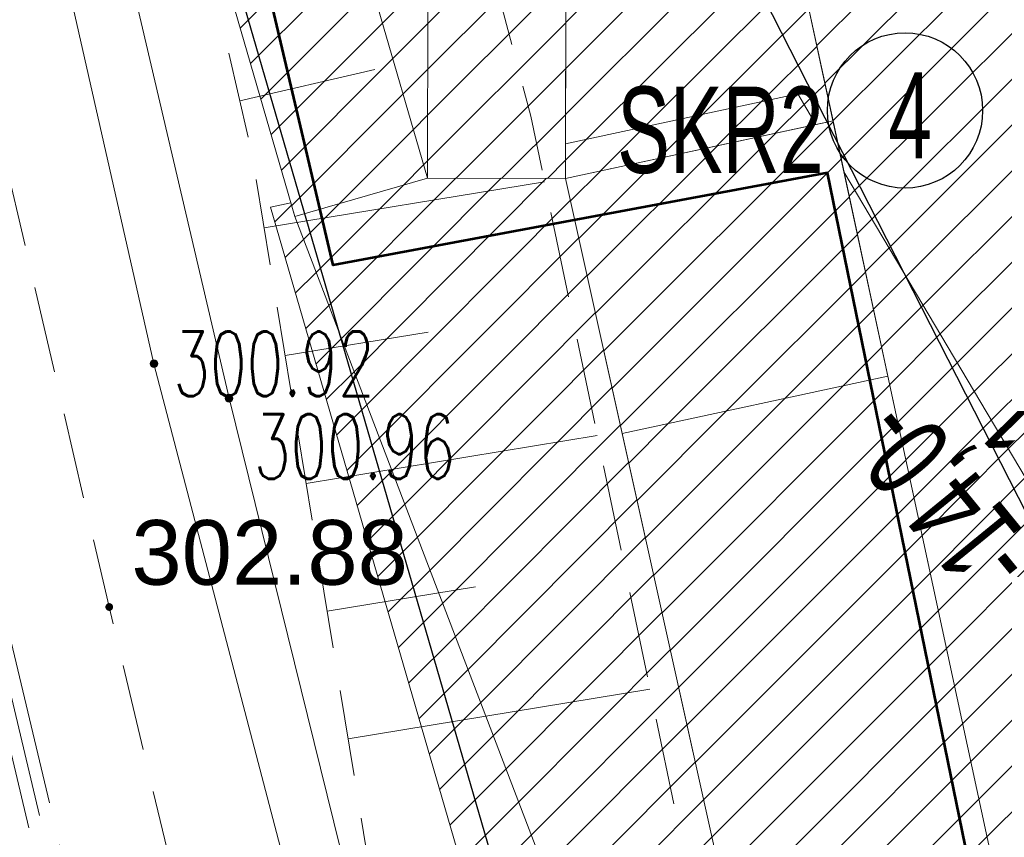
# Model space of a CAD drawing. Header units: metres. Extents: x 6567444 to 13135881, y 5574237 to 11149086.
# Tile 72 of 212: x 6567842 to 6567854, y 5574454 to 5574464. Entities that reach past the tile are written whole.
import ezdxf
from ezdxf.enums import TextEntityAlignment as Align

# ---------------------------------------------------------------- set-up
doc = ezdxf.new("R2010")
doc.units = ezdxf.units.M
for name, pattern in [('_MDCP$0$L_0_03', [1, 0.5, -0.5]), ('_MDCP$0$L_0_04', [1.5, 1, -0.5]), ('_MDCP$0$L_2_50', [2.5, 2, -0.5]), ('GE.I.6640.1.468.2024_MDCP_dodatkowe pomiary_12.03.2026$0$L_0_03', [1, 0.5, -0.5]), ('GE.I.6640.1.468.2024_MDCP_dodatkowe pomiary_12.03.2026$0$L_0_04', [1.5, 1, -0.5]), ('GE.I.6640.1.468.2024_MDCP_dodatkowe pomiary_12.03.2026$0$L_2_50', [2.5, 2, -0.5])]:
    doc.linetypes.add(name, pattern=pattern)
for name, color, linetype, lineweight in [('_MDCP$0$EGB_DzialkaEwidencyjna', 7, 'Continuous', 18), ('_MDCP$0$EGB_Klasouzytek', 92, 'Continuous', 18), ('_MDCP$0$EGB_KonturUzytkuGruntowego', 92, 'Continuous', 18), ('_MDCP$0$GES_PrzewodCieplowniczy', 212, 'Continuous', 18), ('_MDCP$0$GES_PrzewodElektroenergetyczny_Projektowany', 7, 'Continuous', 18), ('_MDCP$0$GES_Rzedna', 7, 'Continuous', 18), ('_MDCP$0$KR_ObiektKarto', 7, 'Continuous', 18), ('_MDCP$0$OT_Komunikacja', 7, 'Continuous', 18), ('_MDCP$0$OT_Skarpa', 7, 'Continuous', 18), ('_MDCP$0$OTRS', 7, 'Continuous', 13), ('_MDCP$0$OTRS_O', 7, 'Continuous', 20), ('_MDCP$0$Z_GRANICE SPRAWDZONE', 100, 'Continuous', 30), ('_TT_KAN_D_Opis_PKT_II', 7, 'Continuous', 30), ('GE.I.6640.1.468.2024_MDCP_dodatkowe pomiary_12.03.2026$0$EGB_DzialkaEwidencyjna', 7, 'Continuous', 18), ('GE.I.6640.1.468.2024_MDCP_dodatkowe pomiary_12.03.2026$0$EGB_Klasouzytek', 92, 'Continuous', 18), ('GE.I.6640.1.468.2024_MDCP_dodatkowe pomiary_12.03.2026$0$EGB_KonturUzytkuGruntowego', 92, 'Continuous', 18), ('GE.I.6640.1.468.2024_MDCP_dodatkowe pomiary_12.03.2026$0$GES_PrzewodCieplowniczy', 212, 'Continuous', 18), ('GE.I.6640.1.468.2024_MDCP_dodatkowe pomiary_12.03.2026$0$GES_PrzewodElektroenergetyczny_Projektowany', 7, 'Continuous', 18), ('GE.I.6640.1.468.2024_MDCP_dodatkowe pomiary_12.03.2026$0$GES_Rzedna', 7, 'Continuous', 18), ('GE.I.6640.1.468.2024_MDCP_dodatkowe pomiary_12.03.2026$0$KR_ObiektKarto', 7, 'Continuous', 18), ('GE.I.6640.1.468.2024_MDCP_dodatkowe pomiary_12.03.2026$0$OT_Komunikacja', 7, 'Continuous', 18), ('GE.I.6640.1.468.2024_MDCP_dodatkowe pomiary_12.03.2026$0$OT_Skarpa', 7, 'Continuous', 18), ('GE.I.6640.1.468.2024_MDCP_dodatkowe pomiary_12.03.2026$0$OTRS', 7, 'Continuous', 13), ('GE.I.6640.1.468.2024_MDCP_dodatkowe pomiary_12.03.2026$0$OTRS_O', 7, 'Continuous', 20), ('GE.I.6640.1.468.2024_MDCP_dodatkowe pomiary_12.03.2026$0$Z_GRANICE SPRAWDZONE', 100, 'Continuous', 30), ('PT-IE-001 PZT - instal. elektr XREFF$0$SEL_OPIS_legenda', 7, 'Continuous', 18)]:
    doc.layers.add(name, color=color, linetype=linetype, lineweight=lineweight)
doc.layers.add('FORMA - Arch 01 - PZT 1 Strefy', color=7, linetype='Continuous')
doc.layers.add('PT-IE-001 PZT - instal. elektr XREFF$0$SEL_sieci_kable_nN_oswietlenie', color=7, linetype='PT-IE-001 PZT - instal. elektr XREFF$0$SEL_eNN', lineweight=30, true_color=0xff7a7a)
doc.styles.add('_MDCP$0$BDOT', font='arial.ttf', dxfattribs={"width": 0.9})
doc.styles.add('_MDCP$0$STANDARD', font='simplex.shx')
doc.styles.add('GE.I.6640.1.468.2024_MDCP_dodatkowe pomiary_12.03.2026$0$BDOT', font='arial.ttf', dxfattribs={"width": 0.9})
doc.styles.add('GE.I.6640.1.468.2024_MDCP_dodatkowe pomiary_12.03.2026$0$STANDARD', font='simplex.shx')
doc.styles.add('PT-IE-001 PZT - instal. elektr XREFF$0$ARIAL', font='ARIALN.TTF', dxfattribs={"width": 0.8})
doc.styles.add('PT-IE-001 PZT - instal. elektr XREFF$0$ROMANS', font='ARIALN.TTF', dxfattribs={"width": 0.8})
doc.linetypes.add('PT-IE-001 PZT - instal. elektr XREFF$0$SEL_eNN', pattern='A,5,["eNN",PT-IE-001 PZT - instal. elektr XREFF$0$ARIAL,S=1,R=0,X=1.45,Y=0.25],5', length=10)
pattern_1 = [(45, (0, 0), (-0.2651650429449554, 0.2651650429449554), [])]

# ---------------------------------------------------------------- blocks, each defined once
blk = doc.blocks.new('_MDCP$0$other_SUPS01_02')
at = {"linetype": 'Continuous', "lineweight": 13}
blk.add_hatch(color=0, dxfattribs=at).paths.add_polyline_path([(0, -0.090553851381, 1), (0, 0.090553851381, 1)])
at = {"color": 0, "linetype": 'Continuous', "lineweight": 13}
blk.add_circle((0, 0), 0.090553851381, dxfattribs=at)
blk = doc.blocks.new('_MDCP$0$OTRS')
at = {"layer": '_MDCP$0$OTRS', "color": 0, "lineweight": -3, "const_width": 0.09}
blk.add_lwpolyline([(-0.045, 0, 1), (0.045, 0, 1)], format="xyb", close=True, dxfattribs=at)
at = {"layer": '_MDCP$0$OTRS_O', "color": 0, "style": '_MDCP$0$BDOT'}
blk.add_attdef('RZEDNA', (0.5138805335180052, 0.5151789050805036), '', height=1.5, dxfattribs=at)
blk = doc.blocks.new('_MDCP')
at = {"layer": '_MDCP$0$EGB_DzialkaEwidencyjna', "linetype": 'CONTINUOUS', "lineweight": 18}
for p, q in [((6567849.51, 5574552.26), (6567921.55, 5574569.11)), ((6567921.55, 5574569.11), (6567946.41, 5574443.1)), ((6567830.11, 5574547.72), (6567849.51, 5574552.26)), ((6567829, 5574518.49), (6567830.11, 5574547.72)), ((6567851.37, 5574441.53), (6567829, 5574518.49)), ((6567946.41, 5574443.1), (6567945.87, 5574426.93)), ((6567857.95, 5574413.39), (6567851.37, 5574441.53)), ((6567945.87, 5574426.93), (6567941.78, 5574411.28)), ((6567864.17, 5574367.81), (6567857.95, 5574413.39)), ((6567941.78, 5574411.28), (6567926.87, 5574389.48)), ((6567926.87, 5574389.48), (6567903.73, 5574376.76)), ((6567903.73, 5574376.76), (6567864.17, 5574367.81))]:
    blk.add_line(p, q, dxfattribs=at)
at = {"layer": '_MDCP$0$EGB_DzialkaEwidencyjna', "linetype": 'Continuous', "lineweight": 18}
blk.add_line((6567829.06977957, 5574518.249935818), (6567851.30022043, 5574441.770064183), dxfattribs=at)
at = {"layer": '_MDCP$0$EGB_Klasouzytek', "lineweight": 18}
blk.add_lwpolyline([(6567903.73, 5574376.76), (6567864.17, 5574367.81), (6567857.95, 5574413.39), (6567851.37, 5574441.53), (6567829, 5574518.49), (6567830.11, 5574547.72), (6567849.51, 5574552.26), (6567921.55, 5574569.11), (6567946.41, 5574443.1), (6567945.87, 5574426.93), (6567941.78, 5574411.28), (6567926.87, 5574389.48)], close=True, dxfattribs=at)
blk.add_lwpolyline([(6567843.287844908, 5574339.737509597), (6567840.22, 5574379.37), (6567837.969999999, 5574408.39), (6567824.54, 5574464.39), (6567815.07, 5574503.11), (6567813.39, 5574510.85), (6567812.91, 5574512.76), (6567809.639999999, 5574533.629999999), (6567810.66, 5574545.93), (6567811.96, 5574548.85), (6567814.7, 5574549.3), (6567819.81, 5574551.02), (6567841.639999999, 5574556.2), (6567848.19, 5574557.83), (6567849.51, 5574552.26), (6567830.11, 5574547.72), (6567829, 5574518.49), (6567851.37, 5574441.53), (6567857.95, 5574413.39), (6567862.49, 5574380.1), (6567864.17, 5574367.81), (6567869.98, 5574345.11), (6567862.17, 5574342.99), (6567862.140623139, 5574342.196567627)], dxfattribs=at)
at = {"layer": '_MDCP$0$EGB_KonturUzytkuGruntowego', "linetype": '_MDCP$0$L_0_03', "lineweight": 18, "flags": 128}
blk.add_lwpolyline([(6567864.17, 5574367.81), (6567862.49, 5574380.1), (6567857.95, 5574413.39), (6567851.37, 5574441.53), (6567829, 5574518.49), (6567830.11, 5574547.72), (6567849.51, 5574552.26), (6567921.55, 5574569.11), (6567946.41, 5574443.1), (6567945.87, 5574426.93), (6567941.78, 5574411.28), (6567926.87, 5574389.48), (6567903.73, 5574376.76)], close=True, dxfattribs=at)
at = {"layer": '_MDCP$0$EGB_KonturUzytkuGruntowego', "linetype": '_MDCP$0$L_0_03', "lineweight": 18}
blk.add_lwpolyline([(6567843.287844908, 5574339.737509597), (6567840.22, 5574379.37), (6567837.969999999, 5574408.39), (6567824.54, 5574464.39), (6567815.07, 5574503.11), (6567813.39, 5574510.85), (6567812.91, 5574512.76), (6567809.639999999, 5574533.629999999), (6567810.66, 5574545.93), (6567811.96, 5574548.85), (6567814.7, 5574549.3), (6567819.81, 5574551.02), (6567841.639999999, 5574556.2), (6567848.19, 5574557.83), (6567849.51, 5574552.26), (6567830.11, 5574547.72), (6567829, 5574518.49), (6567851.37, 5574441.53), (6567857.95, 5574413.39), (6567862.49, 5574380.1), (6567864.17, 5574367.81), (6567869.98, 5574345.11), (6567862.17, 5574342.99), (6567862.140623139, 5574342.196567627)], dxfattribs=at)
at = {"layer": '_MDCP$0$GES_PrzewodCieplowniczy', "color": 212, "linetype": 'Continuous', "lineweight": 18}
for points in [[(6567836.27, 5574514.58), (6567838.64, 5574502.84), (6567840.62, 5574493.53), (6567842.25, 5574485.64), (6567842.38, 5574485.02), (6567842.29, 5574484.77), (6567842.07, 5574484.59), (6567841.46, 5574484.45), (6567839.96, 5574484.11), (6567839.360000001, 5574483.95), (6567839.11, 5574483.75), (6567839.04, 5574483.46), (6567839.18, 5574482.9), (6567841.9, 5574471.209999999), (6567844.63, 5574459.56), (6567847.51, 5574447.9)], [(6567846.8, 5574448.34), (6567843.76, 5574459.959999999), (6567841.1, 5574471.68), (6567838.52, 5574483.39), (6567838.38, 5574483.97), (6567838.49, 5574484.23), (6567838.66, 5574484.42), (6567839.3, 5574484.57), (6567840.97, 5574484.92), (6567841.53, 5574485.04), (6567841.75, 5574485.21), (6567841.82, 5574485.48), (6567841.72, 5574486.09), (6567840.21, 5574493.419999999), (6567838.21, 5574503.22)]]:
    blk.add_lwpolyline(points, dxfattribs=at)
at = {"layer": '_MDCP$0$GES_PrzewodElektroenergetyczny_Projektowany', "color": 1, "linetype": '_MDCP$0$L_2_50', "lineweight": 18}
for points in [[(6567845.91, 5574440.13), (6567840.48, 5574462.92), (6567835.95, 5574481.129999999), (6567835.25, 5574484.59), (6567834.35, 5574491.04), (6567831.72, 5574502.84), (6567830.92, 5574506.11), (6567829.85, 5574510.82), (6567828.36, 5574518.08), (6567827.81, 5574522.92), (6567827.53, 5574530.32), (6567827.19, 5574535.47), (6567827.29, 5574541.46), (6567831.04, 5574547.22), (6567832.76, 5574549.39), (6567839.3, 5574558.64), (6567836.509999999, 5574574.32), (6567833.95, 5574575.55), (6567832.367556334, 5574576.68435375)], [(6567846.03, 5574440.28), (6567840.62, 5574462.96), (6567836.09, 5574481.17), (6567835.400000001, 5574484.61), (6567834.5, 5574491.07), (6567831.87, 5574502.87), (6567831.07, 5574506.14), (6567830, 5574510.85), (6567828.5, 5574518.11), (6567827.96, 5574522.93), (6567827.68, 5574530.33), (6567827.34, 5574535.47), (6567827.44, 5574541.42), (6567831.16, 5574547.14), (6567832.88, 5574549.3), (6567839.46, 5574558.6), (6567836.65, 5574574.42), (6567834.02, 5574575.68), (6567832.567287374, 5574576.721919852)], [(6567845.79, 5574439.99), (6567840.33, 5574462.89), (6567835.8, 5574481.1), (6567835.1, 5574484.56), (6567834.2, 5574491.02), (6567831.58, 5574502.8), (6567830.78, 5574506.07), (6567829.7, 5574510.79), (6567828.21, 5574518.06), (6567827.66, 5574522.91), (6567827.38, 5574530.31), (6567827.04, 5574535.46), (6567827.14, 5574541.51), (6567830.92, 5574547.31), (6567832.64, 5574549.49), (6567839.139999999, 5574558.67), (6567836.38, 5574574.22), (6567833.87, 5574575.419999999), (6567832.159804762, 5574576.645279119)]]:
    blk.add_lwpolyline(points, dxfattribs=at)
at = {"layer": '_MDCP$0$KR_ObiektKarto', "linetype": 'Continuous', "lineweight": 18, "flags": 128}
for points in [[(6567844.755459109, 5574463.006241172), (6567846.321827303, 5574463.371957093)], [(6567845.037224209, 5574461.533750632), (6567848.288235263, 5574462.067784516)], [(6567845.280366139, 5574460.053587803), (6567846.936883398, 5574460.325698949)], [(6567845.52350807, 5574458.573424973), (6567848.898566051, 5574459.127835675)], [(6567845.766650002, 5574457.093262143), (6567847.485190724, 5574457.375561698)], [(6567846.009791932, 5574455.613099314), (6567849.508896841, 5574456.187886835)]]:
    blk.add_lwpolyline(points, dxfattribs=at)
at = {"layer": '_MDCP$0$OT_Komunikacja', "color": 7, "linetype": '_MDCP$0$L_0_04', "lineweight": 18, "flags": 128}
blk.add_lwpolyline([(6567947.514999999, 5574455.697999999), (6567948.395999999, 5574450.424), (6567948.648, 5574448.731999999), (6567948.974999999, 5574446.476), (6567949.264999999, 5574444.281), (6567949.478, 5574440.508), (6567949.478, 5574438.827), (6567949.548, 5574436.345), (6567949.466, 5574434.494), (6567949.331, 5574431.506), (6567949.013000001, 5574428.567), (6567948.397, 5574424.452), (6567947.845, 5574421.592), (6567946.958, 5574417.848), (6567946.194, 5574415.206), (6567944.955, 5574411.463), (6567944.219999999, 5574409.565), (6567943.335, 5574407.431), (6567941.896, 5574404.446), (6567940.723, 5574402.331), (6567939.781000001, 5574400.677), (6567938.516, 5574398.665000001), (6567936.744, 5574396.084), (6567934.465, 5574393.243), (6567932.327, 5574390.844), (6567928.971, 5574387.543), (6567926.7, 5574385.54), (6567925.032, 5574384.195), (6567923.337, 5574382.935), (6567920.797, 5574381.179), (6567917.606, 5574379.366), (6567914.527, 5574377.737), (6567911.816, 5574376.502), (6567909.558, 5574375.579), (6567907.269, 5574374.816), (6567903.606, 5574373.672), (6567899.382, 5574372.527999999), (6567894.891, 5574371.274), (6567878.894, 5574366.917), (6567867.949, 5574363.87), (6567863.154, 5574362.61), (6567857.11, 5574361.35), (6567856.863, 5574364.456), (6567856.582, 5574368.038999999), (6567856.09, 5574372.83), (6567857, 5574372.9), (6567856.31, 5574378.9), (6567855.79, 5574382.87), (6567855.18, 5574386.83), (6567854.51, 5574390.76), (6567853.78, 5574394.71), (6567853.05, 5574398.63), (6567852.19, 5574402.6), (6567849.76, 5574413.26), (6567849.89, 5574414.22), (6567851.83, 5574414.670000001), (6567851.37, 5574416.66), (6567854.58, 5574417.419999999), (6567850.88, 5574432.39), (6567845.96, 5574431.22), (6567840.92, 5574450.67), (6567838.96, 5574456.25), (6567831.07, 5574490.06), (6567830.27, 5574495.98), (6567829, 5574501.83), (6567827.92, 5574506.7), (6567826.86, 5574511.56), (6567826.08, 5574515.52), (6567825.4, 5574519.47), (6567824.95, 5574522.44), (6567824.5, 5574526.43), (6567824.25, 5574529.43), (6567824.08, 5574532.42), (6567824.01, 5574536.4), (6567824.25, 5574539.41), (6567825.44, 5574545.289999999), (6567826.09, 5574547.18), (6567826.92, 5574548.98), (6567827.87, 5574550.709999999), (6567829, 5574552.37), (6567849.24, 5574556.86), (6567847.84, 5574562.43), (6567850.42, 5574563.07), (6567851, 5574562.82), (6567857.08, 5574558.64), (6567878.36, 5574563.51), (6567907.320000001, 5574570.28), (6567907.730000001, 5574567.88), (6567878.940000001, 5574561.2), (6567857.62, 5574556.33), (6567833.070000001, 5574550.68), (6567832.17, 5574550.48), (6567830.79, 5574549.8), (6567829.67, 5574548.79), (6567828.68, 5574547.02), (6567827.68, 5574544.22), (6567827.06, 5574541.370000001), (6567826.61, 5574538.33), (6567826.47, 5574535.3), (6567826.62, 5574531.27), (6567826.93, 5574527.32), (6567827.29, 5574523.8), (6567827.81, 5574520.339999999), (6567828.64, 5574515.44), (6567829.22, 5574512.47), (6567831.34, 5574502.7), (6567832, 5574502.039999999), (6567832.86, 5574501.86), (6567835.48, 5574490.39), (6567838.69, 5574476.72), (6567840.940000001, 5574477.22), (6567842.1, 5574472.29), (6567839.84, 5574471.76), (6567843.24, 5574457.14), (6567846.41, 5574443.89), (6567846.820000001, 5574442.27), (6567847.04, 5574441.61), (6567847.42, 5574441.08), (6567847.97, 5574440.71), (6567848.63, 5574440.56), (6567849.32, 5574440.61), (6567851.190000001, 5574441.04), (6567854.02, 5574429.39), (6567857.72, 5574414.07), (6567855.38, 5574413.53), (6567854.43, 5574412.7), (6567853.63, 5574411.68), (6567853.17, 5574410.72), (6567853.12, 5574409.71), (6567854.26, 5574404.84), (6567855.509999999, 5574398.999999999), (6567857.01, 5574391.2), (6567857.79, 5574386.18), (6567858.35, 5574382.209999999), (6567859.019999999, 5574377.27), (6567859.909, 5574368.887000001), (6567860.055, 5574367.78), (6567860.402, 5574366.895), (6567861.348, 5574365.757), (6567862.743, 5574365.112), (6567863.812, 5574364.983), (6567864.873, 5574365.082), (6567875.385, 5574368.045), (6567887.169, 5574371.344), (6567894.86, 5574373.433), (6567904.193, 5574375.979), (6567909.985999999, 5574377.842), (6567913.714, 5574379.575), (6567916.29, 5574380.93), (6567919.833, 5574382.929), (6567921.94, 5574384.464999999), (6567924.837, 5574386.597), (6567926.974, 5574388.488), (6567928.91, 5574390.272999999), (6567932.797, 5574394.443), (6567936.263, 5574399.014), (6567938.789, 5574403.047), (6567940.718999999, 5574406.619000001), (6567942.6, 5574410.97), (6567944.237, 5574415.951), (6567945.095, 5574418.932000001), (6567946.005, 5574422.667), (6567946.916, 5574428.255), (6567947.357, 5574433.537), (6567947.446000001, 5574438.626), (6567947.184, 5574444.294), (6567946.685, 5574448.233), (6567946.053999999, 5574452.175), (6567945.029, 5574458.386), (6567942.855999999, 5574469.729), (6567945.871, 5574465.435)], close=True, dxfattribs=at)
at = {"layer": '_MDCP$0$OT_Skarpa', "color": 7, "linetype": '_MDCP$0$L_0_04', "lineweight": 18, "flags": 128}
blk.add_lwpolyline([(6567836.9, 5574495.68), (6567838.52, 5574491.11), (6567840.59, 5574480.86), (6567843.46, 5574480.36), (6567848.13, 5574462.83), (6567851.9, 5574444.67), (6567858.01, 5574426.68), (6567860.79, 5574412.31), (6567856.48, 5574410.59), (6567857.58, 5574403.57), (6567859.68, 5574394.97), (6567860.62, 5574385.5), (6567861.58, 5574370.45), (6567862.01, 5574368.01), (6567863.53, 5574367.38), (6567863.13, 5574366.000000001), (6567861.59, 5574366.75), (6567860.54, 5574368.19), (6567859.27, 5574379.76), (6567857.79, 5574389.9), (6567858.03, 5574391.999999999), (6567857.57, 5574394.08), (6567856.6, 5574396.01), (6567853.99, 5574408.75), (6567853.94, 5574410.45), (6567854.9, 5574412.03), (6567856.04, 5574412.96), (6567858.35, 5574413.64), (6567855.26, 5574426.790000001), (6567851.62, 5574441.379999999), (6567849.42, 5574443.2), (6567847.400000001, 5574447.15), (6567844.89, 5574462.43), (6567841.18, 5574478.32), (6567838.55, 5574479.72), (6567836.83, 5574487.4), (6567833.76, 5574501.749999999)], close=True, dxfattribs=at)
at = {"layer": '_MDCP$0$Z_GRANICE SPRAWDZONE', "linetype": 'ByBlock', "flags": 128}
blk.add_lwpolyline([(6567830.11, 5574547.72), (6567849.5308851, 5574552.261874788), (6567921.55, 5574569.11), (6567946.41, 5574443.1), (6567945.87, 5574426.93), (6567941.769343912, 5574411.258191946), (6567926.87, 5574389.48), (6567903.73, 5574376.76), (6567864.17, 5574367.81), (6567857.95, 5574413.39), (6567851.37, 5574441.53), (6567829, 5574518.49), (6567830.11, 5574547.72)], dxfattribs=at)
at = {"layer": '_MDCP$0$GES_Rzedna', "color": 212, "linetype": 'Continuous', "xscale": 0.5, "yscale": 0.5, "zscale": 0.5}
for p in [(6567843.76, 5574459.959999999), (6567844.63, 5574459.56)]:
    blk.add_blockref('_MDCP$0$other_SUPS01_02', p, dxfattribs=at)
at = {"layer": '_MDCP$0$OTRS', "xscale": 0.5, "yscale": 0.5, "zscale": 0.5}
blk.add_blockref('_MDCP$0$OTRS', (6567843.242, 5574457.14, 302.88), dxfattribs=at).add_auto_attribs({'RZEDNA': '302.88'})
at = {"layer": '_MDCP$0$GES_Rzedna', "color": 212, "lineweight": 15, "style": '_MDCP$0$STANDARD', "width": 0.66}
for s, p in [('300.92', (6567843.985, 5574459.959999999)), ('300.96', (6567844.918927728, 5574458.999485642))]:
    blk.add_text(s, height=0.75, dxfattribs=at).set_placement(p, align=Align.MIDDLE_LEFT)
blk = doc.blocks.new('GE.I.6640.1.468.2024_MDCP_dodatkowe pomiary_12.03.2026$0$other_SUPS01_02')
at = {"linetype": 'Continuous', "lineweight": 13}
blk.add_hatch(color=0, dxfattribs=at).paths.add_polyline_path([(0, -0.090553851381, 1), (0, 0.090553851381, 1)])
at = {"color": 0, "linetype": 'Continuous', "lineweight": 13}
blk.add_circle((0, 0), 0.090553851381, dxfattribs=at)
blk = doc.blocks.new('GE.I.6640.1.468.2024_MDCP_dodatkowe pomiary_12.03.2026$0$OTRS')
at = {"layer": 'GE.I.6640.1.468.2024_MDCP_dodatkowe pomiary_12.03.2026$0$OTRS', "color": 0, "lineweight": -3, "const_width": 0.09}
blk.add_lwpolyline([(-0.045, 0, 1), (0.045, 0, 1)], format="xyb", close=True, dxfattribs=at)
at = {"layer": 'GE.I.6640.1.468.2024_MDCP_dodatkowe pomiary_12.03.2026$0$OTRS_O', "color": 0, "style": 'GE.I.6640.1.468.2024_MDCP_dodatkowe pomiary_12.03.2026$0$BDOT'}
blk.add_attdef('RZEDNA', (0.5138805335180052, 0.5151789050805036), '', height=1.5, dxfattribs=at)
blk = doc.blocks.new('GE.I.6640.1.468.2024_MDCP_dodatkowe pomiary_12.03.2026')
at = {"layer": 'GE.I.6640.1.468.2024_MDCP_dodatkowe pomiary_12.03.2026$0$EGB_DzialkaEwidencyjna', "linetype": 'CONTINUOUS', "lineweight": 18}
for p, q in [((6567849.51, 5574552.26), (6567921.55, 5574569.11)), ((6567921.55, 5574569.11), (6567946.41, 5574443.1)), ((6567830.11, 5574547.72), (6567849.51, 5574552.26)), ((6567829, 5574518.49), (6567830.11, 5574547.72)), ((6567851.37, 5574441.53), (6567829, 5574518.49)), ((6567946.41, 5574443.1), (6567945.87, 5574426.93)), ((6567857.95, 5574413.39), (6567851.37, 5574441.53)), ((6567945.87, 5574426.93), (6567941.78, 5574411.28)), ((6567864.17, 5574367.81), (6567857.95, 5574413.39)), ((6567941.78, 5574411.28), (6567926.87, 5574389.48)), ((6567926.87, 5574389.48), (6567903.73, 5574376.76)), ((6567903.73, 5574376.76), (6567864.17, 5574367.81))]:
    blk.add_line(p, q, dxfattribs=at)
at = {"layer": 'GE.I.6640.1.468.2024_MDCP_dodatkowe pomiary_12.03.2026$0$EGB_DzialkaEwidencyjna', "linetype": 'Continuous', "lineweight": 18}
blk.add_line((6567829.06977957, 5574518.249935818), (6567851.30022043, 5574441.770064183), dxfattribs=at)
at = {"layer": 'GE.I.6640.1.468.2024_MDCP_dodatkowe pomiary_12.03.2026$0$EGB_Klasouzytek', "lineweight": 18}
blk.add_lwpolyline([(6567903.73, 5574376.76), (6567864.17, 5574367.81), (6567857.95, 5574413.39), (6567851.37, 5574441.53), (6567829, 5574518.49), (6567830.11, 5574547.72), (6567849.51, 5574552.26), (6567921.55, 5574569.11), (6567946.41, 5574443.1), (6567945.87, 5574426.93), (6567941.78, 5574411.28), (6567926.87, 5574389.48)], close=True, dxfattribs=at)
blk.add_lwpolyline([(6567843.287844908, 5574339.737509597), (6567840.22, 5574379.37), (6567837.969999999, 5574408.39), (6567824.54, 5574464.39), (6567815.07, 5574503.11), (6567813.39, 5574510.85), (6567812.91, 5574512.76), (6567809.639999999, 5574533.629999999), (6567810.66, 5574545.93), (6567811.96, 5574548.85), (6567814.7, 5574549.3), (6567819.81, 5574551.02), (6567841.639999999, 5574556.2), (6567848.19, 5574557.83), (6567849.51, 5574552.26), (6567830.11, 5574547.72), (6567829, 5574518.49), (6567851.37, 5574441.53), (6567857.95, 5574413.39), (6567862.49, 5574380.1), (6567864.17, 5574367.81), (6567869.98, 5574345.11), (6567862.17, 5574342.99), (6567862.140623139, 5574342.196567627)], dxfattribs=at)
at = {"layer": 'GE.I.6640.1.468.2024_MDCP_dodatkowe pomiary_12.03.2026$0$EGB_KonturUzytkuGruntowego', "linetype": 'GE.I.6640.1.468.2024_MDCP_dodatkowe pomiary_12.03.2026$0$L_0_03', "lineweight": 18, "flags": 128}
blk.add_lwpolyline([(6567864.17, 5574367.81), (6567862.49, 5574380.1), (6567857.95, 5574413.39), (6567851.37, 5574441.53), (6567829, 5574518.49), (6567830.11, 5574547.72), (6567849.51, 5574552.26), (6567921.55, 5574569.11), (6567946.41, 5574443.1), (6567945.87, 5574426.93), (6567941.78, 5574411.28), (6567926.87, 5574389.48), (6567903.73, 5574376.76)], close=True, dxfattribs=at)
at = {"layer": 'GE.I.6640.1.468.2024_MDCP_dodatkowe pomiary_12.03.2026$0$EGB_KonturUzytkuGruntowego', "linetype": 'GE.I.6640.1.468.2024_MDCP_dodatkowe pomiary_12.03.2026$0$L_0_03', "lineweight": 18}
blk.add_lwpolyline([(6567843.287844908, 5574339.737509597), (6567840.22, 5574379.37), (6567837.969999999, 5574408.39), (6567824.54, 5574464.39), (6567815.07, 5574503.11), (6567813.39, 5574510.85), (6567812.91, 5574512.76), (6567809.639999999, 5574533.629999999), (6567810.66, 5574545.93), (6567811.96, 5574548.85), (6567814.7, 5574549.3), (6567819.81, 5574551.02), (6567841.639999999, 5574556.2), (6567848.19, 5574557.83), (6567849.51, 5574552.26), (6567830.11, 5574547.72), (6567829, 5574518.49), (6567851.37, 5574441.53), (6567857.95, 5574413.39), (6567862.49, 5574380.1), (6567864.17, 5574367.81), (6567869.98, 5574345.11), (6567862.17, 5574342.99), (6567862.140623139, 5574342.196567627)], dxfattribs=at)
at = {"layer": 'GE.I.6640.1.468.2024_MDCP_dodatkowe pomiary_12.03.2026$0$GES_PrzewodCieplowniczy', "color": 212, "linetype": 'Continuous', "lineweight": 18}
for points in [[(6567836.27, 5574514.58), (6567838.64, 5574502.84), (6567840.62, 5574493.53), (6567842.25, 5574485.64), (6567842.38, 5574485.02), (6567842.29, 5574484.77), (6567842.07, 5574484.59), (6567841.46, 5574484.45), (6567839.96, 5574484.11), (6567839.360000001, 5574483.95), (6567839.11, 5574483.75), (6567839.04, 5574483.46), (6567839.18, 5574482.9), (6567841.9, 5574471.209999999), (6567844.63, 5574459.56), (6567847.51, 5574447.9)], [(6567846.8, 5574448.34), (6567843.76, 5574459.959999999), (6567841.1, 5574471.68), (6567838.52, 5574483.39), (6567838.38, 5574483.97), (6567838.49, 5574484.23), (6567838.66, 5574484.42), (6567839.3, 5574484.57), (6567840.97, 5574484.92), (6567841.53, 5574485.04), (6567841.75, 5574485.21), (6567841.82, 5574485.48), (6567841.72, 5574486.09), (6567840.21, 5574493.419999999), (6567838.21, 5574503.22)]]:
    blk.add_lwpolyline(points, dxfattribs=at)
at = {"layer": 'GE.I.6640.1.468.2024_MDCP_dodatkowe pomiary_12.03.2026$0$GES_PrzewodElektroenergetyczny_Projektowany', "color": 1, "linetype": 'GE.I.6640.1.468.2024_MDCP_dodatkowe pomiary_12.03.2026$0$L_2_50', "lineweight": 18}
for points in [[(6567845.91, 5574440.13), (6567840.48, 5574462.92), (6567835.95, 5574481.129999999), (6567835.25, 5574484.59), (6567834.35, 5574491.04), (6567831.72, 5574502.84), (6567830.92, 5574506.11), (6567829.85, 5574510.82), (6567828.36, 5574518.08), (6567827.81, 5574522.92), (6567827.53, 5574530.32), (6567827.19, 5574535.47), (6567827.29, 5574541.46), (6567831.04, 5574547.22), (6567832.76, 5574549.39), (6567839.3, 5574558.64), (6567836.509999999, 5574574.32), (6567833.95, 5574575.55), (6567832.367556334, 5574576.68435375)], [(6567846.03, 5574440.28), (6567840.62, 5574462.96), (6567836.09, 5574481.17), (6567835.400000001, 5574484.61), (6567834.5, 5574491.07), (6567831.87, 5574502.87), (6567831.07, 5574506.14), (6567830, 5574510.85), (6567828.5, 5574518.11), (6567827.96, 5574522.93), (6567827.68, 5574530.33), (6567827.34, 5574535.47), (6567827.44, 5574541.42), (6567831.16, 5574547.14), (6567832.88, 5574549.3), (6567839.46, 5574558.6), (6567836.65, 5574574.42), (6567834.02, 5574575.68), (6567832.567287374, 5574576.721919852)], [(6567845.79, 5574439.99), (6567840.33, 5574462.89), (6567835.8, 5574481.1), (6567835.1, 5574484.56), (6567834.2, 5574491.02), (6567831.58, 5574502.8), (6567830.78, 5574506.07), (6567829.7, 5574510.79), (6567828.21, 5574518.06), (6567827.66, 5574522.91), (6567827.38, 5574530.31), (6567827.04, 5574535.46), (6567827.14, 5574541.51), (6567830.92, 5574547.31), (6567832.64, 5574549.49), (6567839.139999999, 5574558.67), (6567836.38, 5574574.22), (6567833.87, 5574575.419999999), (6567832.159804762, 5574576.645279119)]]:
    blk.add_lwpolyline(points, dxfattribs=at)
at = {"layer": 'GE.I.6640.1.468.2024_MDCP_dodatkowe pomiary_12.03.2026$0$KR_ObiektKarto', "linetype": 'Continuous', "lineweight": 18, "flags": 128}
for points in [[(6567844.755459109, 5574463.006241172), (6567846.321827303, 5574463.371957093)], [(6567845.037224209, 5574461.533750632), (6567848.288235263, 5574462.067784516)], [(6567845.280366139, 5574460.053587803), (6567846.936883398, 5574460.325698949)], [(6567845.52350807, 5574458.573424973), (6567848.898566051, 5574459.127835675)], [(6567845.766650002, 5574457.093262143), (6567847.485190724, 5574457.375561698)], [(6567846.009791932, 5574455.613099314), (6567849.508896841, 5574456.187886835)]]:
    blk.add_lwpolyline(points, dxfattribs=at)
at = {"layer": 'GE.I.6640.1.468.2024_MDCP_dodatkowe pomiary_12.03.2026$0$OT_Komunikacja', "color": 7, "linetype": 'GE.I.6640.1.468.2024_MDCP_dodatkowe pomiary_12.03.2026$0$L_0_04', "lineweight": 18, "flags": 128}
blk.add_lwpolyline([(6567947.514999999, 5574455.697999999), (6567948.395999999, 5574450.424), (6567948.648, 5574448.731999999), (6567948.974999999, 5574446.476), (6567949.264999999, 5574444.281), (6567949.478, 5574440.508), (6567949.478, 5574438.827), (6567949.548, 5574436.345), (6567949.466, 5574434.494), (6567949.331, 5574431.506), (6567949.013000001, 5574428.567), (6567948.397, 5574424.452), (6567947.845, 5574421.592), (6567946.958, 5574417.848), (6567946.194, 5574415.206), (6567944.955, 5574411.463), (6567944.219999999, 5574409.565), (6567943.335, 5574407.431), (6567941.896, 5574404.446), (6567940.723, 5574402.331), (6567939.781000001, 5574400.677), (6567938.516, 5574398.665000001), (6567936.744, 5574396.084), (6567934.465, 5574393.243), (6567932.327, 5574390.844), (6567928.971, 5574387.543), (6567926.7, 5574385.54), (6567925.032, 5574384.195), (6567923.337, 5574382.935), (6567920.797, 5574381.179), (6567917.606, 5574379.366), (6567914.527, 5574377.737), (6567911.816, 5574376.502), (6567909.558, 5574375.579), (6567907.269, 5574374.816), (6567903.606, 5574373.672), (6567899.382, 5574372.527999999), (6567894.891, 5574371.274), (6567878.894, 5574366.917), (6567867.949, 5574363.87), (6567863.154, 5574362.61), (6567857.11, 5574361.35), (6567856.863, 5574364.456), (6567856.582, 5574368.038999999), (6567856.09, 5574372.83), (6567857, 5574372.9), (6567856.31, 5574378.9), (6567855.79, 5574382.87), (6567855.18, 5574386.83), (6567854.51, 5574390.76), (6567853.78, 5574394.71), (6567853.05, 5574398.63), (6567852.19, 5574402.6), (6567849.76, 5574413.26), (6567849.89, 5574414.22), (6567851.83, 5574414.670000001), (6567851.37, 5574416.66), (6567854.58, 5574417.419999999), (6567850.88, 5574432.39), (6567845.96, 5574431.22), (6567840.92, 5574450.67), (6567838.96, 5574456.25), (6567831.07, 5574490.06), (6567830.27, 5574495.98), (6567829, 5574501.83), (6567827.92, 5574506.7), (6567826.86, 5574511.56), (6567826.08, 5574515.52), (6567825.4, 5574519.47), (6567824.95, 5574522.44), (6567824.5, 5574526.43), (6567824.25, 5574529.43), (6567824.08, 5574532.42), (6567824.01, 5574536.4), (6567824.25, 5574539.41), (6567825.44, 5574545.289999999), (6567826.09, 5574547.18), (6567826.92, 5574548.98), (6567827.87, 5574550.709999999), (6567829, 5574552.37), (6567849.24, 5574556.86), (6567847.84, 5574562.43), (6567850.42, 5574563.07), (6567851, 5574562.82), (6567857.08, 5574558.64), (6567878.36, 5574563.51), (6567907.320000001, 5574570.28), (6567907.730000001, 5574567.88), (6567878.940000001, 5574561.2), (6567857.62, 5574556.33), (6567833.070000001, 5574550.68), (6567832.17, 5574550.48), (6567830.79, 5574549.8), (6567829.67, 5574548.79), (6567828.68, 5574547.02), (6567827.68, 5574544.22), (6567827.06, 5574541.370000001), (6567826.61, 5574538.33), (6567826.47, 5574535.3), (6567826.62, 5574531.27), (6567826.93, 5574527.32), (6567827.29, 5574523.8), (6567827.81, 5574520.339999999), (6567828.64, 5574515.44), (6567829.22, 5574512.47), (6567831.34, 5574502.7), (6567832, 5574502.039999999), (6567832.86, 5574501.86), (6567835.48, 5574490.39), (6567838.69, 5574476.72), (6567840.940000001, 5574477.22), (6567842.1, 5574472.29), (6567839.84, 5574471.76), (6567843.24, 5574457.14), (6567846.41, 5574443.89), (6567846.820000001, 5574442.27), (6567847.04, 5574441.61), (6567847.42, 5574441.08), (6567847.97, 5574440.71), (6567848.63, 5574440.56), (6567849.32, 5574440.61), (6567851.190000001, 5574441.04), (6567854.02, 5574429.39), (6567857.72, 5574414.07), (6567855.38, 5574413.53), (6567854.43, 5574412.7), (6567853.63, 5574411.68), (6567853.17, 5574410.72), (6567853.12, 5574409.71), (6567854.26, 5574404.84), (6567855.509999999, 5574398.999999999), (6567857.01, 5574391.2), (6567857.79, 5574386.18), (6567858.35, 5574382.209999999), (6567859.019999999, 5574377.27), (6567859.909, 5574368.887000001), (6567860.055, 5574367.78), (6567860.402, 5574366.895), (6567861.348, 5574365.757), (6567862.743, 5574365.112), (6567863.812, 5574364.983), (6567864.873, 5574365.082), (6567875.385, 5574368.045), (6567887.169, 5574371.344), (6567894.86, 5574373.433), (6567904.193, 5574375.979), (6567909.985999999, 5574377.842), (6567913.714, 5574379.575), (6567916.29, 5574380.93), (6567919.833, 5574382.929), (6567921.94, 5574384.464999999), (6567924.837, 5574386.597), (6567926.974, 5574388.488), (6567928.91, 5574390.272999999), (6567932.797, 5574394.443), (6567936.263, 5574399.014), (6567938.789, 5574403.047), (6567940.718999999, 5574406.619000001), (6567942.6, 5574410.97), (6567944.237, 5574415.951), (6567945.095, 5574418.932000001), (6567946.005, 5574422.667), (6567946.916, 5574428.255), (6567947.357, 5574433.537), (6567947.446000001, 5574438.626), (6567947.184, 5574444.294), (6567946.685, 5574448.233), (6567946.053999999, 5574452.175), (6567945.029, 5574458.386), (6567942.855999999, 5574469.729), (6567945.871, 5574465.435)], close=True, dxfattribs=at)
at = {"layer": 'GE.I.6640.1.468.2024_MDCP_dodatkowe pomiary_12.03.2026$0$OT_Skarpa', "color": 7, "linetype": 'GE.I.6640.1.468.2024_MDCP_dodatkowe pomiary_12.03.2026$0$L_0_04', "lineweight": 18, "flags": 128}
blk.add_lwpolyline([(6567836.9, 5574495.68), (6567838.52, 5574491.11), (6567840.59, 5574480.86), (6567843.46, 5574480.36), (6567848.13, 5574462.83), (6567851.9, 5574444.67), (6567858.01, 5574426.68), (6567860.79, 5574412.31), (6567856.48, 5574410.59), (6567857.58, 5574403.57), (6567859.68, 5574394.97), (6567860.62, 5574385.5), (6567861.58, 5574370.45), (6567862.01, 5574368.01), (6567863.53, 5574367.38), (6567863.13, 5574366.000000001), (6567861.59, 5574366.75), (6567860.54, 5574368.19), (6567859.27, 5574379.76), (6567857.79, 5574389.9), (6567858.03, 5574391.999999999), (6567857.57, 5574394.08), (6567856.6, 5574396.01), (6567853.99, 5574408.75), (6567853.94, 5574410.45), (6567854.9, 5574412.03), (6567856.04, 5574412.96), (6567858.35, 5574413.64), (6567855.26, 5574426.790000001), (6567851.62, 5574441.379999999), (6567849.42, 5574443.2), (6567847.400000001, 5574447.15), (6567844.89, 5574462.43), (6567841.18, 5574478.32), (6567838.55, 5574479.72), (6567836.83, 5574487.4), (6567833.76, 5574501.749999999)], close=True, dxfattribs=at)
at = {"layer": 'GE.I.6640.1.468.2024_MDCP_dodatkowe pomiary_12.03.2026$0$Z_GRANICE SPRAWDZONE', "linetype": 'ByBlock', "flags": 128}
blk.add_lwpolyline([(6567830.11, 5574547.72), (6567849.5308851, 5574552.261874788), (6567921.55, 5574569.11), (6567946.41, 5574443.1), (6567945.87, 5574426.93), (6567941.769343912, 5574411.258191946), (6567926.87, 5574389.48), (6567903.73, 5574376.76), (6567864.17, 5574367.81), (6567857.95, 5574413.39), (6567851.37, 5574441.53), (6567829, 5574518.49), (6567830.11, 5574547.72)], dxfattribs=at)
at = {"layer": 'GE.I.6640.1.468.2024_MDCP_dodatkowe pomiary_12.03.2026$0$GES_Rzedna', "color": 212, "linetype": 'Continuous', "xscale": 0.5, "yscale": 0.5, "zscale": 0.5}
for p in [(6567843.76, 5574459.959999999), (6567844.63, 5574459.56)]:
    blk.add_blockref('GE.I.6640.1.468.2024_MDCP_dodatkowe pomiary_12.03.2026$0$other_SUPS01_02', p, dxfattribs=at)
at = {"layer": 'GE.I.6640.1.468.2024_MDCP_dodatkowe pomiary_12.03.2026$0$OTRS', "xscale": 0.5, "yscale": 0.5, "zscale": 0.5}
blk.add_blockref('GE.I.6640.1.468.2024_MDCP_dodatkowe pomiary_12.03.2026$0$OTRS', (6567843.242, 5574457.14, 302.88), dxfattribs=at).add_auto_attribs({'RZEDNA': '302.88'})
at = {"layer": 'GE.I.6640.1.468.2024_MDCP_dodatkowe pomiary_12.03.2026$0$GES_Rzedna', "color": 212, "lineweight": 15, "style": 'GE.I.6640.1.468.2024_MDCP_dodatkowe pomiary_12.03.2026$0$STANDARD', "width": 0.66}
for s, p in [('300.92', (6567843.985, 5574459.959999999)), ('300.96', (6567844.918927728, 5574458.999485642))]:
    blk.add_text(s, height=0.75, dxfattribs=at).set_placement(p, align=Align.MIDDLE_LEFT)
blk = doc.blocks.new('PT-IE-001 PZT - instal. elektr XREFF')
at = {"layer": 'PT-IE-001 PZT - instal. elektr XREFF$0$SEL_OPIS_legenda', "lineweight": 30, "ltscale": 0.5}
blk.add_circle((6567852.464770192, 5574462.896100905), 0.900000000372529, dxfattribs=at)
at = {"layer": 'PT-IE-001 PZT - instal. elektr XREFF$0$SEL_sieci_kable_nN_oswietlenie', "ltscale": 0.5}
blk.add_line((6567850.445285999, 5574464.955652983), (6567856.922855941, 5574452.227106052), dxfattribs=at)
at = {"layer": 'PT-IE-001 PZT - instal. elektr XREFF$0$SEL_OPIS_legenda', "lineweight": 30, "style": 'PT-IE-001 PZT - instal. elektr XREFF$0$ROMANS', "width": 0.8}
for s, p in [('4', (6567852.269342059, 5574462.339142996)), ('SKR2', (6567849.128666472, 5574462.171437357))]:
    blk.add_text(s, height=1, dxfattribs=at).set_placement(p)
at = {"layer": 'PT-IE-001 PZT - instal. elektr XREFF$0$SEL_OPIS_legenda', "lineweight": 30, "style": 'PT-IE-001 PZT - instal. elektr XREFF$0$ROMANS', "width": 0.800000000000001}
for s, rotation, p in [('1', 134.4385385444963, (6567854.31867232, 5574459.513388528)), ('-14,0-', 129.2365757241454, (6567854.048562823, 5574457.770859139))]:
    blk.add_text(s, height=0.9999999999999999, rotation=rotation, dxfattribs=at).set_placement(p)

msp = doc.modelspace()

# ---------------------------------------------------------------- block references
at = {"layer": 'Defpoints'}
msp.add_blockref('GE.I.6640.1.468.2024_MDCP_dodatkowe pomiary_12.03.2026', (0, 0), dxfattribs=at)

# ---------------------------------------------------------------- next in the draw order: block references
msp.add_blockref('_MDCP', (0, 0))

# ---------------------------------------------------------------- next in the draw order: linework, layer by layer
at = {"layer": '_TT_KAN_D_Opis_PKT_II', "color": 6, "lineweight": 53}
msp.add_lwpolyline([(6567815.05965872, 5574477.79141936), (6567826.979801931, 5574422.105840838), (6567858.180771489, 5574429.865874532), (6567851.567800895, 5574462.17487845), (6567845.83649765, 5574461.10311669), (6567842.214814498, 5574476.526567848), (6567828.067830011, 5574474.110540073), (6567826.333338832, 5574479.260319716)], close=True, dxfattribs=at)

# ---------------------------------------------------------------- next in the draw order: block references
msp.add_blockref('PT-IE-001 PZT - instal. elektr XREFF', (0, 0))

# ---------------------------------------------------------------- next in the draw order: hatches: boundary and pattern name
at = {"layer": 'FORMA - Arch 01 - PZT 1 Strefy', "linetype": 'Continuous', "lineweight": 0, "true_color": 0x577933}
h = msp.add_hatch(dxfattribs=at)
h.set_pattern_fill('ANSI31', color=77, scale=3, style=0)
h.set_pattern_definition(pattern_1)
h.paths.add_polyline_path([(6567829.000000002, 5574517.239999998), (6567842.397905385, 5574471.118455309), (6567844.165110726, 5574471.631813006), (6567846.930686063, 5574462.111473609), (6567846.967089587, 5574484.472146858), (6567835.735746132, 5574536.730011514), (6567846.642281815, 5574539.074061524), (6567844.863687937, 5574547.349609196), (6567918.57134045, 5574563.1909752), (6567935.605484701, 5574483.933492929), (6567930.975082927, 5574476.767870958), (6567931.227228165, 5574475.594674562), (6567933.570157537, 5574476.098220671, 0.2166086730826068), (6567938.883658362, 5574480.085244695), (6567921.55, 5574567.859999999), (6567849.266576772, 5574550.953033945), (6567830.110000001, 5574546.469999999)])
at = {"layer": 'FORMA - Arch 01 - PZT 1 Strefy', "linetype": 'Continuous', "lineweight": 0, "true_color": 0x606060}
h = msp.add_hatch(dxfattribs=at)
h.set_pattern_fill('ANSI31', color=251, scale=3, style=0)
h.set_pattern_definition(pattern_1)
h.paths.add_polyline_path([(6567846.973428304, 5574484.442653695), (6567846.930686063, 5574462.111473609), (6567848.530683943, 5574462.108868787), (6567848.555062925, 5574477.08352981), (6567851.261269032, 5574464.491932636), (6567853.21661876, 5574464.912179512), (6567838.111342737, 5574535.194908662), (6567849.01787842, 5574537.538958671), (6567847.239284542, 5574545.814506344), (6567909.19358722, 5574559.129823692), (6567910.929341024, 5574559.502874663), (6567916.793533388, 5574560.763216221), (6567918.527051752, 5574552.697398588), (6567922.64547114, 5574533.534971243), (6567924.843525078, 5574534.007380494), (6567920.28384647, 5574555.222925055), (6567918.57134045, 5574563.1909752), (6567844.863687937, 5574547.349609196), (6567846.642281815, 5574539.074061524), (6567835.735746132, 5574536.730011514)])
at = {"layer": 'FORMA - Arch 01 - PZT 1 Strefy', "linetype": 'Continuous', "lineweight": 0, "true_color": 0x577933}
h = msp.add_hatch(dxfattribs=at)
h.set_pattern_fill('ANSI31', color=77, scale=3, style=0)
h.set_pattern_definition(pattern_1)
h.paths.add_polyline_path([(6567848.555062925, 5574477.08352981), (6567848.531336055, 5574462.509425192), (6567851.222041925, 5574463.087715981), (6567851.432599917, 5574462.732553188), (6567851.630267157, 5574462.775036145)])
at = {"layer": 'FORMA - Arch 01 - PZT 1 Strefy', "linetype": 'Continuous', "lineweight": 0, "true_color": 0x786554}
h = msp.add_hatch(dxfattribs=at)
h.set_pattern_fill('ANSI31', color=37, scale=3, style=0)
h.set_pattern_definition(pattern_1)
h.paths.add_polyline_path([(6567884.904504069, 5574471.722590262), (6567851.261269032, 5574464.491932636), (6567851.757000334, 5574462.185364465), (6567855.245703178, 5574456.300726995), (6567862.162463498, 5574455.106924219), (6567879.754832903, 5574458.887879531), (6567881.026327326, 5574460.915590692), (6567882.349321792, 5574463.025431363), (6567886.199806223, 5574463.729390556), (6567886.603756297, 5574463.81620815)])
at = {"layer": 'FORMA - Arch 01 - PZT 1 Strefy', "linetype": 'Continuous', "lineweight": 0, "true_color": 0x606060}
h = msp.add_hatch(dxfattribs=at)
h.set_pattern_fill('ANSI31', color=251, scale=3, style=0)
h.set_pattern_definition(pattern_1)
h.paths.add_polyline_path([(6567846.930686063, 5574462.111473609), (6567844.165110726, 5574471.631813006), (6567842.405527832, 5574471.120669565), (6567842.823967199, 5574469.680215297), (6567843.047065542, 5574469.745023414), (6567845.394201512, 5574461.665138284)])
at = {"layer": 'FORMA - Arch 01 - PZT 1 Strefy', "linetype": 'Continuous', "lineweight": 0, "true_color": 0x786554}
h = msp.add_hatch(dxfattribs=at)
h.set_pattern_fill('ANSI31', color=37, scale=3, style=0)
h.set_pattern_definition(pattern_1)
h.paths.add_polyline_path([(6567855.245703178, 5574456.300726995), (6567851.757000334, 5574462.185364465), (6567854.181197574, 5574450.905914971), (6567854.544431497, 5574449.215838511), (6567856.499781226, 5574449.636085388), (6567856.137439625, 5574451.322009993), (6567883.370636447, 5574457.114543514), (6567888.036640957, 5574457.094609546), (6567887.529887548, 5574459.452462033, 0.007413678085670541), (6567887.32680361, 5574460.147712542), (6567886.587313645, 5574463.892713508), (6567882.349321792, 5574463.025431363), (6567879.754832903, 5574458.887879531), (6567862.162463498, 5574455.106924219)])
at = {"layer": 'FORMA - Arch 01 - PZT 1 Strefy', "linetype": 'Continuous', "lineweight": 0, "true_color": 0x577933}
h = msp.add_hatch(dxfattribs=at)
h.set_pattern_fill('ANSI31', color=77, scale=3, style=0)
h.set_pattern_definition(pattern_1)
h.paths.add_polyline_path([(6567848.530683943, 5574462.108868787), (6567851.432599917, 5574462.732553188), (6567851.222041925, 5574463.087715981), (6567848.531336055, 5574462.509425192)])
at = {"layer": 'FORMA - Arch 01 - PZT 1 Strefy', "linetype": 'Continuous', "lineweight": 0, "true_color": 0x786554}
h = msp.add_hatch(dxfattribs=at)
h.set_pattern_fill('ANSI31', color=37, scale=3, style=0)
h.set_pattern_definition(pattern_1)
h.paths.add_polyline_path([(6567848.530683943, 5574462.108868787), (6567849.187093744, 5574459.15267224), (6567852.266547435, 5574459.814513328), (6567851.630267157, 5574462.775036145)])
h = msp.add_hatch(dxfattribs=at)
h.set_pattern_fill('ANSI31', color=37, scale=3, style=0)
h.set_pattern_definition(pattern_1)
h.paths.add_polyline_path([(6567848.772781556, 5574452.828459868), (6567847.793616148, 5574452.544020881), (6567848.779798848, 5574449.149141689), (6567851.161004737, 5574450.260670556), (6567850.505413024, 5574453.213182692), (6567848.530157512, 5574462.108911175), (6567846.930686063, 5574462.111473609), (6567845.394201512, 5574461.665138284)])
at = {"layer": 'FORMA - Arch 01 - PZT 1 Strefy', "linetype": 'Continuous', "lineweight": 0, "true_color": 0x577933}
h = msp.add_hatch(dxfattribs=at)
h.set_pattern_fill('ANSI31', color=77, scale=3, style=0)
h.set_pattern_definition(pattern_1)
h.paths.add_polyline_path([(6567848.772781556, 5574452.828459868), (6567845.394201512, 5574461.665138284), (6567845.347706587, 5574461.825194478), (6567845.112218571, 5574461.774583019), (6567847.793616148, 5574452.544020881)])
at = {"layer": 'FORMA - Arch 01 - PZT 1 Strefy', "linetype": 'Continuous', "lineweight": 0, "true_color": 0x606060}
h = msp.add_hatch(dxfattribs=at)
h.set_pattern_fill('ANSI31', color=251, scale=3, style=0)
h.set_pattern_definition(pattern_1)
h.paths.add_polyline_path([(6567849.187093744, 5574459.15267224), (6567850.505906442, 5574453.213288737), (6567853.544917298, 5574453.866437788), (6567852.266547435, 5574459.814513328)])

# ---------------------------------------------------------------- next in the draw order: linework, layer by layer
at = {"layer": 'FORMA - Arch 01 - PZT 1 Strefy', "color": 71, "linetype": 'Continuous', "lineweight": 13, "true_color": 0xaff266}
for p, q in [((6567846.930686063, 5574462.111473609), (6567846.967089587, 5574484.472146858)), ((6567848.555062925, 5574477.08352981), (6567848.531336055, 5574462.509425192)), ((6567851.630267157, 5574462.775036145), (6567848.555062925, 5574477.08352981)), ((6567844.165110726, 5574471.631813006), (6567846.930686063, 5574462.111473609)), ((6567851.222041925, 5574463.087715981), (6567848.531336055, 5574462.509425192)), ((6567848.531336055, 5574462.509425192), (6567851.222041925, 5574463.087715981)), ((6567851.432599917, 5574462.732553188), (6567851.222041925, 5574463.087715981)), ((6567851.222041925, 5574463.087715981), (6567851.432599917, 5574462.732553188)), ((6567848.530683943, 5574462.108868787), (6567851.432599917, 5574462.732553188)), ((6567851.432599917, 5574462.732553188), (6567851.630267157, 5574462.775036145)), ((6567848.531336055, 5574462.509425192), (6567848.530683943, 5574462.108868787)), ((6567845.347706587, 5574461.825194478), (6567845.112218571, 5574461.774583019)), ((6567845.112218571, 5574461.774583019), (6567847.793616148, 5574452.544020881)), ((6567845.394201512, 5574461.665138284), (6567845.347706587, 5574461.825194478)), ((6567848.772781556, 5574452.828459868), (6567845.394201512, 5574461.665138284))]:
    msp.add_line(p, q, dxfattribs=at)
at = {"layer": 'FORMA - Arch 01 - PZT 1 Strefy', "color": 9, "linetype": 'Continuous', "lineweight": 13}
for p, q in [((6567846.973428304, 5574484.442653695), (6567846.930686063, 5574462.111473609)), ((6567848.530683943, 5574462.108868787), (6567848.555062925, 5574477.08352981)), ((6567846.930686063, 5574462.111473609), (6567844.165110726, 5574471.631813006)), ((6567843.047065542, 5574469.745023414), (6567845.394201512, 5574461.665138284)), ((6567845.394201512, 5574461.665138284), (6567846.930686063, 5574462.111473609)), ((6567846.930686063, 5574462.111473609), (6567848.530683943, 5574462.108868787)), ((6567852.266547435, 5574459.814513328), (6567849.187093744, 5574459.15267224)), ((6567853.544917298, 5574453.866437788), (6567852.266547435, 5574459.814513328)), ((6567849.187093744, 5574459.15267224), (6567850.505906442, 5574453.213288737))]:
    msp.add_line(p, q, dxfattribs=at)
at = {"layer": 'FORMA - Arch 01 - PZT 1 Strefy', "color": 31, "linetype": 'Continuous', "lineweight": 0, "true_color": 0xf1cba9}
for p, q in [((6567851.261269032, 5574464.491932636), (6567851.757000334, 5574462.185364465)), ((6567851.630267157, 5574462.775036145), (6567848.530683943, 5574462.108868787)), ((6567852.266547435, 5574459.814513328), (6567851.630267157, 5574462.775036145)), ((6567846.930686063, 5574462.111473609), (6567845.394201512, 5574461.665138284)), ((6567848.530157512, 5574462.108911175), (6567846.930686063, 5574462.111473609)), ((6567850.505413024, 5574453.213182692), (6567848.530157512, 5574462.108911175)), ((6567848.530683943, 5574462.108868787), (6567849.187093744, 5574459.15267224)), ((6567851.757000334, 5574462.185364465), (6567855.245703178, 5574456.300726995)), ((6567855.245703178, 5574456.300726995), (6567851.757000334, 5574462.185364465)), ((6567851.757000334, 5574462.185364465), (6567854.181197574, 5574450.905914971)), ((6567845.394201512, 5574461.665138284), (6567848.772781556, 5574452.828459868)), ((6567849.187093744, 5574459.15267224), (6567852.266547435, 5574459.814513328))]:
    msp.add_line(p, q, dxfattribs=at)

doc.saveas('drawing.dxf')
